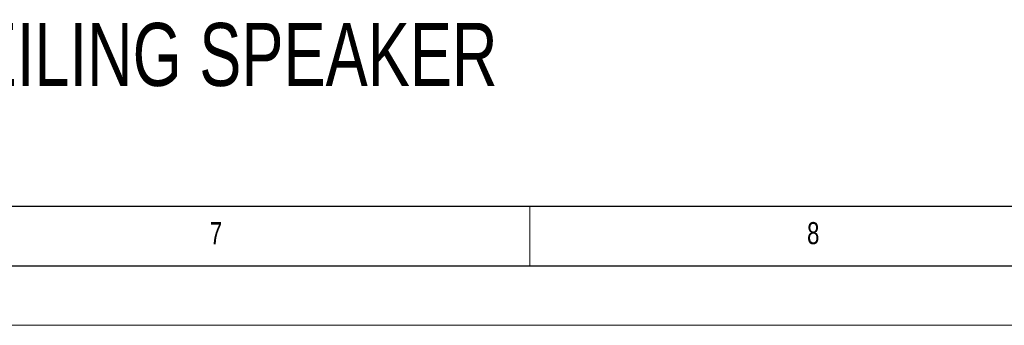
# Model space of a CAD drawing. Header units: millimetres. Extents: x 0 to 594, y 0 to 420.
# Tile 17 of 61: x 309 to 392, y 0 to 26. Entities that reach past the tile are written whole.
import ezdxf

# ---------------------------------------------------------------- set-up
doc = ezdxf.new("R2010")
doc.units = ezdxf.units.MM
doc.layers.add('FORMAT', color=7, linetype='Continuous')
doc.layers.add('SLD-0', color=7, linetype='Continuous')
doc.styles.add('SLDTEXTSTYLE0', font='TXT', dxfattribs={"width": 0.75})

msp = doc.modelspace()

# ---------------------------------------------------------------- linework, layer by layer
at = {"color": 7, "linetype": 'Continuous', "lineweight": 18}
for p, q in [((352, 10), (352, 5)), ((0, 0), (594, 0))]:
    msp.add_line(p, q, dxfattribs=at)
at = {"layer": 'FORMAT'}
for p, q in [((20, 10), (584, 10)), ((15, 5), (589, 5))]:
    msp.add_line(p, q, dxfattribs=at)

# ---------------------------------------------------------------- texts
at = {"layer": 'FORMAT', "char_height": 1.852, "attachment_point": 1, "style": 'SLDTEXTSTYLE0'}
for s, insert in [('7', (325.088, 8.668)), ('8', (375.294, 8.668))]:
    msp.add_mtext(s, dxfattribs=dict(at, insert=insert))
at = {"layer": 'SLD-0', "color": 7, "insert": (198.761, 25.4), "char_height": 5.29167, "attachment_point": 1, "style": 'SLDTEXTSTYLE0'}
msp.add_mtext('STD-C8.2HC STANDARD 8" 2-WAY HIGH CEILING SPEAKER', dxfattribs=at)

doc.saveas('drawing.dxf')
